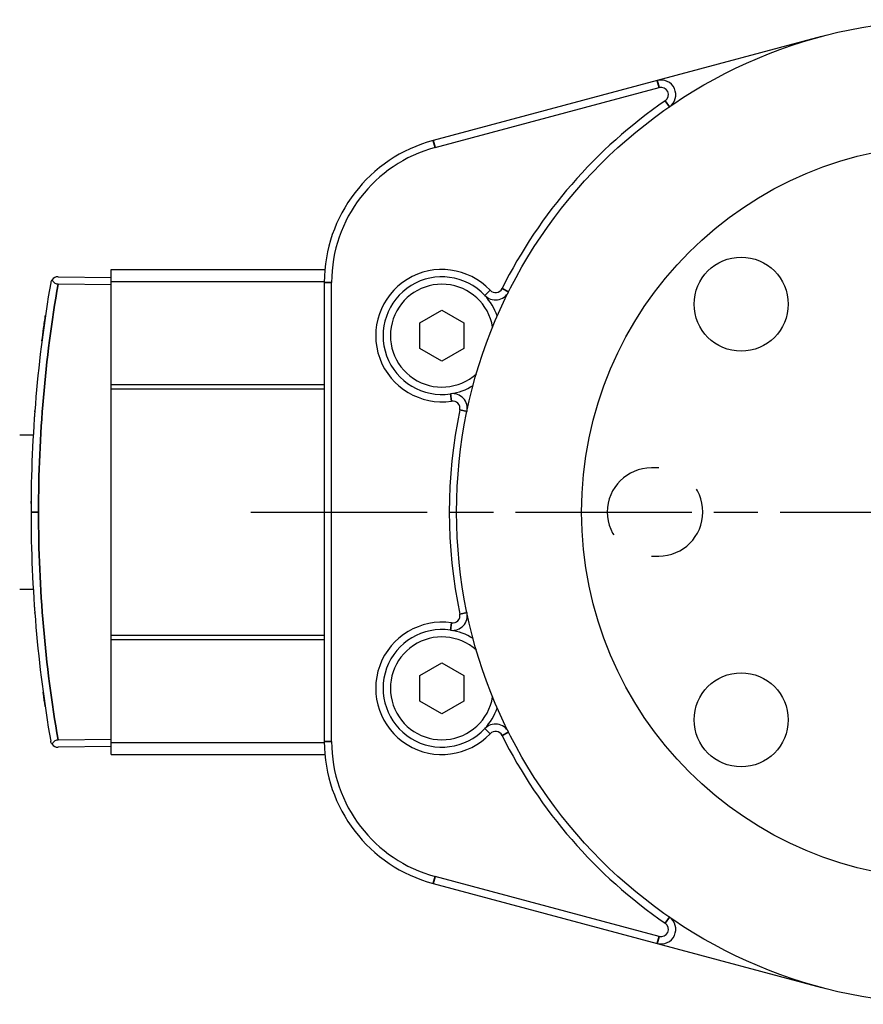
# Model space of a CAD drawing. Header units: millimetres. Extents: x 399 to 6233, y -1870 to 1602.
# Tile 91 of 164: x 4734 to 4791, y -1514 to -1447. Entities that reach past the tile are written whole.
import ezdxf

# ---------------------------------------------------------------- set-up
doc = ezdxf.new("R2010")
doc.units = ezdxf.units.MM
doc.linetypes.add('AM_ISO08W050', pattern=[18, 12, -1.5, 3, -1.5])
doc.linetypes.add('HIDDEN', pattern=[9.525, 6.35, -3.175])
for name, color, linetype, lineweight in [('AM_7', 4, 'AM_ISO08W050', 25), ('可見 (ISO)', 7, 'Continuous', 25), ('窄部可見 (ISO)', 7, 'Continuous', 35)]:
    doc.layers.add(name, color=color, linetype=linetype, lineweight=lineweight)

msp = doc.modelspace()

# ---------------------------------------------------------------- linework, layer by layer
at = {"color": 1, "linetype": 'HIDDEN', "lineweight": 25}
for p, q in [((4777.514, -1477.944), (4777.014, -1477.944)), ((4777.014, -1483.944), (4777.514, -1483.944))]:
    msp.add_line(p, q, dxfattribs=at)
at = {"color": 7}
for centre, radius in [((4797.264, -1480.944), 25), ((4783.122, -1466.802), 3.2), ((4783.122, -1495.086), 3.2)]:
    msp.add_circle(centre, radius, dxfattribs=at)
at = {"color": 1, "linetype": 'HIDDEN', "lineweight": 25}
for centre, start, end in [((4777.014, -1480.944), 90, 270), ((4777.514, -1480.944), 270, 90)]:
    msp.add_arc(centre, 3, start, end, dxfattribs=at)
at = {"layer": 'AM_7'}
msp.add_line((4749.764, -1480.944), (4844.764, -1480.944), dxfattribs=at)
at = {"layer": '可見 (ISO)'}
for p, q in [((4788.594, -1448.585), (4777.413, -1451.581)), ((4777.413, -1451.581), (4762.176, -1455.664)), ((4762.306, -1456.147), (4777.542, -1452.064)), ((4740.264, -1465.266), (4740.264, -1464.444)), ((4740.264, -1464.444), (4754.803, -1464.444)), ((4736.655, -1464.931), (4740.264, -1464.994)), ((4740.264, -1472.266), (4740.264, -1465.266)), ((4740.264, -1465.266), (4754.765, -1465.266)), ((4740.264, -1465.494), (4736.655, -1465.431)), ((4754.764, -1465.323), (4754.764, -1496.565)), ((4755.264, -1496.565), (4755.264, -1465.323)), ((4761.264, -1468.078), (4762.764, -1467.212)), ((4762.764, -1467.212), (4764.264, -1468.078)), ((4761.264, -1469.81), (4761.264, -1468.078)), ((4764.264, -1468.078), (4764.264, -1469.81)), ((4762.764, -1470.676), (4761.264, -1469.81)), ((4764.264, -1469.81), (4762.764, -1470.676)), ((4740.264, -1472.566), (4740.264, -1472.266)), ((4740.264, -1472.266), (4754.764, -1472.266)), ((4740.264, -1489.322), (4740.264, -1472.566)), ((4740.264, -1472.566), (4754.764, -1472.566)), ((4735.044, -1474.444), (4735.044, -1474.463)), ((4735.046, -1474.444), (4735.044, -1474.444)), ((4734.044, -1475.694), (4734.965, -1475.694)), ((4734.044, -1486.194), (4734.965, -1486.194)), ((4735.044, -1487.425), (4735.044, -1487.444)), ((4735.046, -1487.444), (4735.044, -1487.444)), ((4740.264, -1489.622), (4740.264, -1489.322)), ((4740.264, -1489.322), (4754.764, -1489.322)), ((4740.264, -1496.622), (4740.264, -1489.622)), ((4740.264, -1489.622), (4754.764, -1489.622)), ((4761.264, -1492.078), (4762.764, -1491.212)), ((4762.764, -1491.212), (4764.264, -1492.078)), ((4761.264, -1493.81), (4761.264, -1492.078)), ((4764.264, -1492.078), (4764.264, -1493.81)), ((4762.764, -1494.676), (4761.264, -1493.81)), ((4764.264, -1493.81), (4762.764, -1494.676)), ((4736.655, -1496.457), (4740.264, -1496.394)), ((4740.264, -1497.444), (4740.264, -1496.622)), ((4740.264, -1496.622), (4754.765, -1496.622)), ((4740.264, -1496.894), (4736.655, -1496.957)), ((4740.264, -1497.444), (4754.803, -1497.444)), ((4777.542, -1509.823), (4762.306, -1505.741)), ((4762.176, -1506.224), (4777.413, -1510.306)), ((4777.413, -1510.306), (4788.594, -1513.302))]:
    msp.add_line(p, q, dxfattribs=at)
msp.add_circle((4797.264, -1480.944), 33.5, dxfattribs=at)
for centre, radius, start, end in [((4777.671, -1452.547), 1, 304.60486, 105), ((4777.671, -1452.547), 0.5, 304.60486, 105), ((4797.264, -1480.944), 34, 124.60486, 153.43906), ((4764.764, -1465.323), 10, 105, 180), ((4764.764, -1465.323), 9.5, 105, 180), ((4762.764, -1468.944), 4.5, 43.26168, 278.3803), ((4736.646, -1465.431), 0.5, 89, 143.94785), ((4762.764, -1468.944), 4, 43.26168, 278.3803), ((4762.764, -1468.944), 3.5, 9.53452, 312.10746), ((4766.406, -1465.517), 0.5, 223.26168, 333.43906), ((4766.406, -1465.517), 1, 223.26168, 333.43906), ((4762.764, -1468.944), 4, 19.53876, 43.26168), ((4762.764, -1468.944), 4, 278.3803, 302.10322), ((4763.493, -1473.891), 1, 348.20293, 98.3803), ((4797.264, -1480.944), 34, 168.20293, 191.79707), ((4763.493, -1473.891), 0.5, 348.20293, 98.3803), ((4763.493, -1487.997), 1, 261.6197, 11.79707), ((4763.493, -1487.997), 0.5, 261.6197, 11.79707), ((4762.764, -1492.944), 4.5, 81.6197, 316.73832), ((4762.764, -1492.944), 4, 81.6197, 316.73832), ((4762.764, -1492.944), 4, 57.89678, 81.6197), ((4762.764, -1492.944), 3.5, 47.89254, 350.46548), ((4762.764, -1492.944), 4, 316.73832, 340.46124), ((4766.406, -1496.371), 1, 26.56094, 136.73832), ((4766.406, -1496.371), 0.5, 26.56094, 136.73832), ((4736.646, -1496.457), 0.5, 216.05215, 271), ((4764.764, -1496.565), 10, 180, 255), ((4764.764, -1496.565), 9.5, 180, 255), ((4797.264, -1480.944), 34, 206.56094, 235.39514), ((4777.671, -1509.341), 1, 255, 55.39514), ((4777.671, -1509.341), 0.5, 255, 55.39514)]:
    msp.add_arc(centre, radius, start, end, dxfattribs=at)
for centre, major_axis, ratio, start_param, end_param in [((4736.642, -1465.43), (-0.141, -0.477), 0.995312, 4.369207, 4.829256), ((4826.287, -1480.944), (0, 91.487), 0.999849, 1.399461, 1.570796), ((4826.287, -1480.944), (0, 91.487), 0.999849, 1.570796, 1.742132)]:
    msp.add_ellipse(centre, major_axis=major_axis, ratio=ratio, start_param=start_param, end_param=end_param, dxfattribs=at)
for points, knots in [([(4736.242, -1465.137), (4736.254, -1465.174), (4736.272, -1465.211), (4736.317, -1465.278), (4736.345, -1465.309), (4736.415, -1465.364), (4736.457, -1465.388), (4736.529, -1465.413), (4736.554, -1465.42), (4736.605, -1465.428), (4736.63, -1465.431), (4736.655, -1465.431)], [0.000001, 0.000001, 0.000001, 0.000001, 0.01628047, 0.01628047, 0.03135216, 0.03135216, 0.04744189, 0.04744189, 0.05543057, 0.05543057, 0.06301774, 0.06301774, 0.06301774, 0.06301774]), ([(4735.558, -1469.305), (4735.593, -1469.028), (4735.632, -1468.735), (4735.713, -1468.146), (4735.757, -1467.842), (4735.798, -1467.56)], [0, 0, 0, 0, 0.0872878, 0.0872878, 0.1785997, 0.1785997, 0.1785997, 0.1785997]), ([(4735.331, -1471.235), (4735.331, -1471.235), (4735.331, -1471.235), (4735.331, -1471.233), (4735.331, -1471.231), (4735.332, -1471.228), (4735.332, -1471.228), (4735.332, -1471.227), (4735.332, -1471.227), (4735.332, -1471.227), (4735.332, -1471.227), (4735.332, -1471.227), (4735.332, -1471.227), (4735.332, -1471.227), (4735.332, -1471.227), (4735.332, -1471.227)], [0.03167764, 0.03167764, 0.03167764, 0.03167764, 0.03790427, 0.03790427, 0.04735416, 0.04735416, 0.04912573, 0.04912573, 0.04979007, 0.04979007, 0.05003919, 0.05003919, 0.05013261, 0.05013261, 0.05015244, 0.05015244, 0.05015244, 0.05015244]), ([(4735.071, -1474.093), (4735.071, -1474.093), (4735.071, -1474.093), (4735.071, -1474.092), (4735.071, -1474.09), (4735.072, -1474.087), (4735.072, -1474.085), (4735.072, -1474.076), (4735.073, -1474.071), (4735.073, -1474.068), (4735.073, -1474.067), (4735.073, -1474.067)], [0, 0, 0, 0, 0.00048828, 0.00048828, 0.00439455, 0.00439455, 0.01220717, 0.01220717, 0.04346505, 0.04346505, 0.05664161, 0.05664161, 0.05664161, 0.05664161]), ([(4735.073, -1487.82), (4735.073, -1487.82), (4735.073, -1487.82), (4735.073, -1487.82), (4735.073, -1487.819), (4735.073, -1487.814), (4735.072, -1487.807), (4735.071, -1487.795), (4735.071, -1487.795), (4735.071, -1487.794), (4735.071, -1487.794), (4735.071, -1487.794), (4735.071, -1487.794), (4735.071, -1487.794)], [0.03709141, 0.03709141, 0.03709141, 0.03709141, 0.03863998, 0.03863998, 0.05156371, 0.05156371, 0.09034804, 0.09034804, 0.09216536, 0.09216536, 0.09225054, 0.09225054, 0.09227034, 0.09227034, 0.09227034, 0.09227034]), ([(4735.332, -1490.659), (4735.331, -1490.656), (4735.331, -1490.655), (4735.331, -1490.653), (4735.331, -1490.652), (4735.331, -1490.652)], [0, 0, 0, 0, 0.01056802, 0.01056802, 0.0170899, 0.0170899, 0.0170899, 0.0170899]), ([(4735.775, -1494.168), (4735.735, -1493.891), (4735.693, -1493.597), (4735.649, -1493.274), (4735.644, -1493.241), (4735.64, -1493.208)], [0, 0, 0, 0, 0.087812, 0.087812, 0.09776505, 0.09776505, 0.09776505, 0.09776505]), ([(4736.072, -1496.063), (4736.072, -1496.063), (4736.072, -1496.063), (4736.072, -1496.062), (4736.072, -1496.061), (4736.071, -1496.059), (4736.071, -1496.059), (4736.071, -1496.058), (4736.071, -1496.058), (4736.071, -1496.057), (4736.071, -1496.057), (4736.071, -1496.057), (4736.071, -1496.057), (4736.071, -1496.057), (4736.071, -1496.057), (4736.071, -1496.057)], [0.03708182, 0.03708182, 0.03708182, 0.03708182, 0.04122286, 0.04122286, 0.04853901, 0.04853901, 0.05128229, 0.05128229, 0.05231101, 0.05231101, 0.05269678, 0.05269678, 0.05273295, 0.05273295, 0.05275274, 0.05275274, 0.05275274, 0.05275274]), ([(4736.089, -1496.163), (4736.089, -1496.163), (4736.089, -1496.163), (4736.089, -1496.162), (4736.089, -1496.161), (4736.088, -1496.159), (4736.088, -1496.158), (4736.088, -1496.158), (4736.088, -1496.157), (4736.088, -1496.157), (4736.088, -1496.157), (4736.088, -1496.157), (4736.088, -1496.157), (4736.088, -1496.157), (4736.088, -1496.157), (4736.088, -1496.157)], [0.03710347, 0.03710347, 0.03710347, 0.03710347, 0.04120406, 0.04120406, 0.04847884, 0.04847884, 0.05120662, 0.05120662, 0.05222953, 0.05222953, 0.05261311, 0.05261311, 0.05275696, 0.05275696, 0.05277045, 0.05277045, 0.05277045, 0.05277045]), ([(4736.242, -1496.751), (4736.219, -1496.72), (4736.201, -1496.686), (4736.175, -1496.626), (4736.166, -1496.599), (4736.157, -1496.562), (4736.155, -1496.552), (4736.154, -1496.542)], [-0.02749976, -0.02749976, -0.02749976, -0.02749976, -0.0118446, -0.0118446, 0, 0, 0.00422445, 0.00422445, 0.00422445, 0.00422445]), ([(4736.655, -1496.457), (4736.63, -1496.457), (4736.605, -1496.46), (4736.554, -1496.468), (4736.529, -1496.475), (4736.457, -1496.5), (4736.415, -1496.524), (4736.345, -1496.579), (4736.317, -1496.61), (4736.272, -1496.677), (4736.254, -1496.714), (4736.242, -1496.751)], [0.00000013, 0.00000013, 0.00000013, 0.00000013, 0.00755658, 0.00755658, 0.01551346, 0.01551346, 0.03152563, 0.03152563, 0.04651129, 0.04651129, 0.06269655, 0.06269655, 0.06269655, 0.06269655])]:
    msp.add_open_spline(points, degree=3, knots=knots, dxfattribs=at)
msp.add_open_spline([(4734.816, -1480.366), (4734.817, -1480.313), (4734.817, -1480.26), (4734.817, -1480.207)], degree=3, dxfattribs=at)
at = {"layer": '窄部可見 (ISO)'}
for p, q in [((4777.413, -1451.581), (4777.542, -1452.064)), ((4778.239, -1453.371), (4777.955, -1452.959)), ((4762.176, -1455.664), (4762.306, -1456.147)), ((4754.764, -1465.323), (4755.264, -1465.323)), ((4765.677, -1466.203), (4766.041, -1465.86)), ((4767.3, -1465.964), (4766.853, -1465.741)), ((4763.347, -1472.901), (4763.42, -1473.396)), ((4764.472, -1474.095), (4763.983, -1473.993)), ((4735.323, -1480.944), (4734.814, -1480.944)), ((4763.983, -1487.895), (4764.472, -1487.793)), ((4763.347, -1488.987), (4763.42, -1488.492)), ((4765.677, -1495.685), (4766.041, -1496.028)), ((4767.3, -1495.923), (4766.853, -1496.147)), ((4754.764, -1496.565), (4755.264, -1496.565)), ((4762.176, -1506.224), (4762.306, -1505.741)), ((4778.239, -1508.517), (4777.955, -1508.929)), ((4777.413, -1510.306), (4777.542, -1509.823))]:
    msp.add_line(p, q, dxfattribs=at)
for centre, major_axis, ratio, start_param, end_param in [((4804.408, -1479.062), (-6.784, -78.998), 0.870289, 4.614054, 4.810741), ((4736.248, -1465.987), (-0.197, 0.033), 0.950561, 0, 0.010154), ((4735.27, -1474.123), (-0.199, 0.015), 0.994059, 0, 0.045188), ((4804.408, -1482.826), (6.784, -78.998), 0.870289, 4.614037, 4.810724), ((4735.545, -1490.77), (-0.199, -0.022), 0.947987, 0, 0.043605)]:
    msp.add_ellipse(centre, major_axis=major_axis, ratio=ratio, start_param=start_param, end_param=end_param, dxfattribs=at)

doc.saveas('drawing.dxf')
